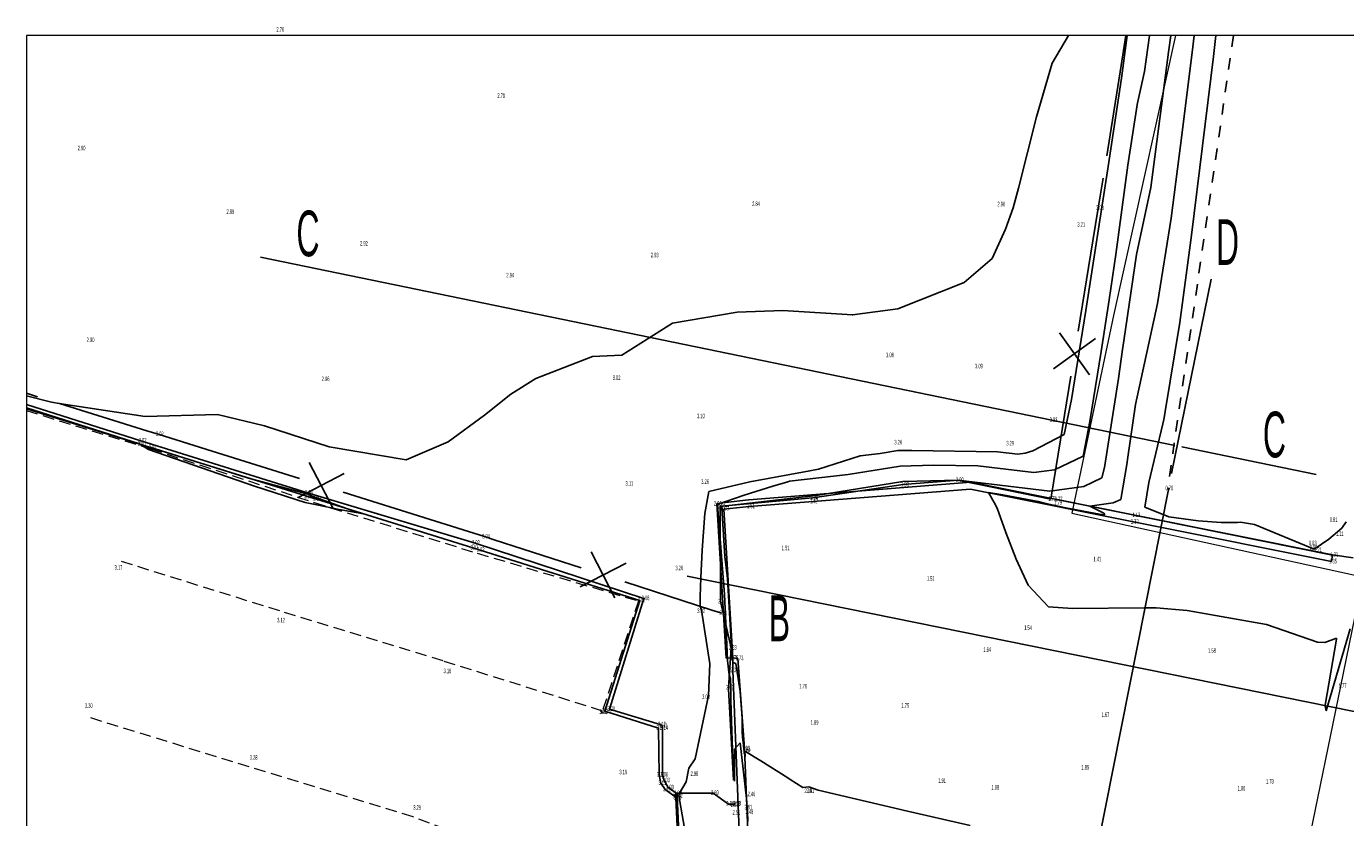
# Model space of a CAD drawing. Extents: x -154 to 271, y -55 to 278.
# Tile 5 of 9: x -70 to -12, y 129 to 164. Entities that reach past the tile are written whole.
import ezdxf
from ezdxf.enums import TextEntityAlignment as Align

# ---------------------------------------------------------------- set-up
doc = ezdxf.new("R2010")
doc.units = 0
doc.header["$PDSIZE"] = 0.2
doc.linetypes.add('DASHED', pattern=[0.75, 0.5, -0.25])
doc.linetypes.add('DASHED0', pattern=[1, 0.5, -0.5])
doc.layers.add('A1_VPM', color=7, linetype='Continuous')
doc.layers.add('INSET', color=7, linetype='Continuous')
doc.styles.add('Arial Narrow', font='arial.ttf', dxfattribs={"height": 1})

msp = doc.modelspace()

# ---------------------------------------------------------------- linework, layer by layer
at = {"layer": 'A1_VPM', "color": 7, "lineweight": 18}
for p, q in [((37.252, 163.302), (-70.143, 163.302)), ((-70.143, 163.302), (-70.143, 72.295))]:
    msp.add_line(p, q, dxfattribs=at)
at = {"layer": 'INSET', "color": 1, "lineweight": 25}
for p, q in [((-25.277, 162.09, 3), (-24.566, 163.302, 3)), ((-21.999, 163.302, 3), (-22.246, 161.44, 3)), ((-20.096, 163.302, 2), (-20.19, 162.565, 2)), ((-18.12, 163.302, 1), (-18.229, 162.384, 1)), ((-20.19, 162.565, 2), (-20.957, 156.654, 2)), ((-18.229, 162.384, 1), (-18.703, 158.475, 1)), ((-25.971, 159.743, 3), (-25.277, 162.09, 3)), ((-22.246, 161.44, 3), (-22.823, 157.57, 3)), ((-26.754, 156.626, 3), (-25.971, 159.743, 3)), ((-18.703, 158.475, 1), (-19.19, 154.568, 1)), ((-22.823, 157.57, 3), (-23.802, 151.272, 3)), ((-26.989, 155.756, 3), (-26.754, 156.626, 3)), ((-20.957, 156.654, 2), (-21.597, 153.724, 2)), ((-27.316, 154.829, 3), (-26.989, 155.756, 3)), ((-27.904, 153.546, 3), (-27.316, 154.829, 3)), ((-19.19, 154.568, 1), (-19.698, 150.742, 1)), ((-29.135, 152.49, 3), (-27.904, 153.546, 3)), ((-21.597, 153.724, 2), (-22.146, 149.947, 2)), ((-32.022, 151.343, 3), (-29.135, 152.49, 3)), ((-41.883, 150.711, 3), (-39.062, 151.194, 3)), ((-39.062, 151.194, 3), (-37.065, 151.27, 3)), ((-37.065, 151.27, 3), (-34.014, 151.078, 3)), ((-34.013, 151.078, 3), (-32.022, 151.343, 3)), ((-23.802, 151.272, 3), (-24.427, 147.377, 3)), ((-44.093, 149.314, 3), (-41.883, 150.711, 3)), ((-19.698, 150.742, 1), (-20.334, 146.854, 1)), ((-22.196, 149.562, 2), (-22.379, 148.294, 2)), ((-22.146, 149.947, 2), (-22.196, 149.562, 2)), ((-47.861, 148.3, 3), (-45.385, 149.26, 3)), ((-45.385, 149.26, 3), (-44.093, 149.314, 3)), ((-48.956, 147.614, 3), (-47.861, 148.3, 3)), ((-22.379, 148.294, 2), (-22.997, 144.399, 2)), ((-70.143, 147.532, 3), (-69.05, 147.268, 3)), ((-69.05, 147.268, 3), (-68.703, 147.201, 3)), ((-68.703, 147.201, 3), (-64.954, 146.629, 3)), ((-50.101, 146.693, 3), (-48.956, 147.614, 3)), ((-24.427, 147.377, 3), (-24.747, 145.842, 3)), ((-65.199, 145.433, 3), (-70.143, 147.018, 3)), ((-70.143, 146.968, 3), (-65.733, 145.597, 3)), ((-64.954, 146.629, 3), (-64.953, 146.629, 3)), ((-64.953, 146.629, 3), (-61.789, 146.72, 3)), ((-61.789, 146.72, 3), (-61.784, 146.72, 3)), ((-61.784, 146.72, 3), (-59.729, 146.226, 3)), ((-51.698, 145.522, 3), (-50.101, 146.693, 3)), ((-20.381, 146.579, 1), (-20.395, 146.503, 1)), ((-20.334, 146.854, 1), (-20.381, 146.579, 1)), ((-59.729, 146.226, 3), (-56.905, 145.308, 3)), ((-20.437, 146.308, 1), (-21.049, 143.748, 1)), ((-20.395, 146.503, 1), (-20.437, 146.308, 1)), ((-65.733, 145.597, 3), (-65.199, 145.433, 3)), ((-64.795, 145.189, 3), (-65.149, 145.417, 3)), ((-65.149, 145.417, 3), (-64.741, 145.291, 3)), ((-53.539, 144.741, 3), (-51.698, 145.522, 3)), ((-24.747, 145.842, 3), (-26.123, 145.133, 3)), ((-60.165, 143.584, 3), (-64.795, 145.189, 3)), ((-64.741, 145.291, 3), (-60.798, 144.055, 3)), ((-56.905, 145.308, 3), (-53.539, 144.741, 3)), ((-33.68, 144.915, 3), (-35.503, 144.332, 3)), ((-32.808, 145.017, 3), (-33.68, 144.915, 3)), ((-32.029, 145.143, 3), (-32.808, 145.017, 3)), ((-31.531, 145.154, 3), (-32.029, 145.143, 3)), ((-31.415, 145.154, 3), (-31.531, 145.154, 3)), ((-27.676, 145.092, 3), (-31.415, 145.154, 3)), ((-26.786, 144.986, 3), (-27.676, 145.092, 3)), ((-26.455, 145.032, 3), (-26.786, 144.986, 3)), ((-26.123, 145.133, 3), (-26.455, 145.032, 3)), ((-35.871, 144.257, 3), (-38.497, 143.775, 3)), ((-35.503, 144.332, 3), (-35.871, 144.257, 3)), ((-22.997, 144.399, 2), (-23.102, 143.955, 2)), ((-60.798, 144.055, 3), (-60.431, 143.938, 3)), ((-60.43, 143.938, 3), (-60.427, 143.937, 3)), ((-60.427, 143.937, 3), (-57.879, 143.249, 3)), ((-38.497, 143.775, 3), (-40.292, 143.352, 3)), ((-31.815, 143.793, 2), (-35.603, 143.182, 2)), ((-29.393, 143.849, 2), (-31.815, 143.793, 2)), ((-29.39, 143.848, 2), (-29.393, 143.849, 2)), ((-25.386, 143.371, 2), (-29.39, 143.848, 2)), ((-23.102, 143.955, 2), (-23.896, 143.578, 2)), ((-21.049, 143.748, 1), (-21.231, 142.671, 1)), ((-57.947, 142.874, 3), (-60.165, 143.584, 3)), ((-57.879, 143.249, 3), (-57.867, 143.245, 3)), ((-57.867, 143.245, 3), (-57.683, 143.165, 3)), ((-57.683, 143.165, 3), (-56.145, 142.608, 3)), ((-40.292, 143.352, 3), (-40.469, 142.386, 3)), ((-35.603, 143.182, 2), (-39.41, 142.739, 2)), ((-23.896, 143.578, 2), (-25.386, 143.371, 2)), ((-57.44, 142.768, 3), (-57.947, 142.874, 3)), ((-56.459, 142.573, 3), (-57.44, 142.768, 3)), ((-55.476, 142.391, 3), (-56.459, 142.573, 3)), ((-56.145, 142.608, 3), (-55.476, 142.391, 3)), ((-39.41, 142.739, 2), (-39.798, 142.699, 2)), ((-39.798, 142.699, 2), (-39.73, 142.638, 2)), ((-39.73, 142.638, 2), (-39.591, 140.51, 2)), ((-21.231, 142.671, 1), (-20.179, 142.241, 1)), ((-40.469, 142.386, 3), (-40.582, 140.784, 3)), ((-20.179, 142.241, 1), (-18.898, 142.077, 1)), ((-18.898, 142.077, 1), (-17.894, 142.002, 1)), ((-17.894, 142.002, 1), (-17.171, 142, 1)), ((-17.171, 142, 1), (-17.035, 142.008, 1)), ((-17.035, 142.008, 1), (-16.427, 141.912, 1)), ((-12.617, 141.754, 1), (-12.425, 142.031, 1)), ((-16.427, 141.912, 1), (-13.826, 140.835, 1)), ((-13.176, 141.275, 1), (-12.617, 141.754, 1)), ((-13.826, 140.835, 1), (-13.176, 141.275, 1)), ((-40.582, 140.784, 3), (-40.651, 139.575, 3)), ((-39.591, 140.51, 2), (-39.482, 139.544, 2)), ((-40.651, 139.575, 3), (-40.679, 138.763, 3)), ((-39.482, 139.544, 2), (-39.482, 139.54, 2)), ((-39.482, 139.54, 2), (-39.286, 136.303, 2)), ((-40.679, 138.763, 3), (-40.67, 138.346, 3)), ((-40.67, 138.346, 3), (-40.67, 138.341, 3)), ((-40.67, 138.341, 3), (-40.61, 138.159, 3)), ((-40.61, 138.159, 3), (-40.246, 135.821, 3)), ((-39.286, 136.303, 2), (-39.25, 135.868, 2)), ((-40.246, 135.821, 3), (-40.306, 134.428, 3)), ((-39.25, 135.868, 2), (-39.12, 135.833, 2)), ((-39.12, 135.833, 2), (-38.923, 134.599, 2)), ((-38.923, 134.599, 2), (-38.843, 133.437, 2)), ((-40.306, 134.428, 3), (-40.897, 131.664, 3)), ((-38.843, 133.437, 2), (-38.832, 132.799, 2)), ((-38.832, 132.799, 2), (-38.833, 132.772, 2)), ((-38.833, 132.772, 2), (-38.828, 132.717, 2)), ((-38.828, 132.717, 2), (-38.816, 132.614, 2)), ((-38.816, 132.614, 2), (-38.723, 131.793, 2)), ((-40.897, 131.664, 3), (-41.167, 131.25, 3)), ((-38.723, 131.793, 2), (-38.715, 131.706, 2)), ((-38.702, 131.796, 2), (-38.716, 131.993, 2)), ((-38.716, 131.993, 2), (-38.027, 131.578, 2)), ((-38.715, 131.706, 2), (-38.702, 131.796, 2)), ((-38.027, 131.578, 2), (-36.839, 130.83, 2)), ((-41.167, 131.25, 3), (-41.292, 130.65, 3)), ((-41.292, 130.65, 3), (-41.582, 130.153, 3)), ((-36.839, 130.83, 2), (-36.741, 130.762, 2)), ((-36.741, 130.762, 2), (-36.179, 130.411, 2)), ((-36.179, 130.411, 2), (-35.918, 130.429, 2)), ((-35.918, 130.429, 2), (-35.512, 130.282, 2)), ((-41.582, 130.153, 3), (-41.602, 130.039, 3)), ((-41.602, 130.039, 3), (-41.221, 127.877, 3)), ((-35.512, 130.282, 2), (-31.912, 129.444, 2)), ((-31.912, 129.444, 2), (-31.798, 129.421, 2)), ((-31.798, 129.421, 2), (-28.872, 128.743, 2))]:
    msp.add_line(p, q, dxfattribs=at)
at = {"layer": 'INSET', "color": 7, "lineweight": 18}
for p, q in [((-19.883, 163.302), (-22.597, 151.046)), ((-22.597, 151.046), (-24.419, 142.412)), ((-24.419, 142.412), (-3, 137.711))]:
    msp.add_line(p, q, dxfattribs=at)
at = {"layer": 'INSET', "color": 216, "lineweight": 25}
for p, q in [((-22.263, 161.992, 3.005), (-22.054, 163.302, 2.988)), ((-22.263, 161.992, 3.065), (-22.895, 158.043, 2.988)), ((-23.053, 157.055, 3.067), (-23.262, 155.745, 2.988)), ((-23.053, 157.055, 3.103), (-23.053, 157.055, 2.988)), ((-23.496, 154.317, 2.93), (-23.262, 155.745, 3.084)), ((-23.496, 154.317, 2.536), (-24.141, 150.37, 3.084)), ((-23.384, 150.043, 2.553), (-25.221, 148.722, 3.084)), ((-24.963, 150.301, 2.553), (-23.642, 148.464, 3.084)), ((-24.464, 148.396, 1.715), (-25.109, 144.448, 3.084)), ((-69.651, 147.496, 2.981), (-70.143, 147.649, 3.024)), ((-69.651, 147.496, 2.968), (-69.651, 147.496, 3.024)), ((-64.877, 146.01, 2.986), (-68.696, 147.198, 3.024)), ((-64.877, 146.01, 3.02), (-64.385, 145.857, 3.024)), ((-62.019, 145.115, 3.027), (-64.385, 145.857, 3.041)), ((-58.203, 143.918, 3.024), (-62.019, 145.115, 3.041)), ((-62.019, 145.115, 3.017), (-62.019, 145.115, 3.041)), ((-56.724, 142.616, 3.035), (-57.772, 144.621, 3.041)), ((-25.109, 144.448, 1.869), (-25.342, 143.02, 3.084)), ((-25.109, 144.448, 1.167), (-25.109, 144.448, 3.084)), ((-56.246, 144.143, 3.035), (-58.251, 143.095, 3.041)), ((-29.391, 143.847, 1.831), (-31.793, 143.655, 1.999)), ((-29.261, 143.821, 2.059), (-29.391, 143.847, 1.715)), ((-25.342, 143.02, 1.99), (-29.261, 143.821, 1.715)), ((-52.478, 142.122, 3.034), (-56.294, 143.319, 3.041)), ((-31.793, 143.655, 1.944), (-35.752, 143.08, 1.898)), ((-39.742, 142.708, 2.02), (-39.802, 142.702, 1.944)), ((-39.802, 142.702, 2.818), (-39.79, 138.702, 2.006)), ((-35.759, 143.079, 2.005), (-39.742, 142.708, 1.944)), ((-35.752, 143.08, 1.955), (-35.759, 143.079, 1.898)), ((-52.478, 142.122, 3.038), (-50.111, 141.38, 3.041)), ((-49.68, 141.241, 3.032), (-50.111, 141.38, 2.814)), ((-45.873, 140.011, 3.041), (-49.68, 141.241, 2.814)), ((-49.68, 141.241, 3.132), (-49.68, 141.241, 2.814)), ((-43.915, 140.218, 2.918), (-45.929, 139.188, 2.814)), ((-44.407, 138.696, 2.918), (-45.437, 140.71, 2.814)), ((-40.164, 138.166, 2.905), (-43.97, 139.396, 2.814)), ((-39.79, 138.702, 3.021), (-39.789, 138.535, 2.006)), ((-39.789, 138.535, 1.644), (-39.32, 136.516, 2.852)), ((-40.164, 138.166, 2.823), (-39.732, 138.026, 2.814)), ((-39.32, 136.516, 3.15), (-39.442, 134.772, 2.226)), ((-39.44, 134.724, 2.629), (-39.442, 134.772, 2.63)), ((-39.44, 134.724, 2.546), (-39.214, 130.73, 2.63)), ((-39.157, 129.732, 2.526), (-39.154, 129.683, 2.63)), ((-39.157, 129.732, 2.504), (-39.157, 129.732, 2.63))]:
    msp.add_line(p, q, dxfattribs=at)
at = {"layer": 'INSET', "color": 3, "lineweight": 25}
for p, q in [((-21.239, 161.729, 2.5), (-21.023, 163.302, 2.5)), ((-19.134, 162.806, 1.5), (-19.075, 163.302, 1.5)), ((-19.594, 159.056, 1.5), (-19.134, 162.806, 1.5)), ((-21.555, 160.282, 2.5), (-21.24, 161.725, 2.5)), ((-21.24, 161.725, 2.5), (-21.239, 161.729, 2.5)), ((-21.972, 157.633, 2.5), (-21.558, 160.261, 2.5)), ((-21.558, 160.261, 2.5), (-21.555, 160.282, 2.5)), ((-20.074, 155.309, 1.5), (-19.594, 159.056, 1.5)), ((-22.499, 153.728, 2.5), (-21.972, 157.633, 2.5)), ((-20.676, 151.578, 1.5), (-20.074, 155.309, 1.5)), ((-22.787, 151.731, 2.5), (-22.499, 153.728, 2.5)), ((-23.138, 149.474, 2.5), (-22.787, 151.731, 2.5)), ((-21.639, 147.166, 1.5), (-20.676, 151.577, 1.5)), ((-20.676, 151.577, 1.5), (-20.676, 151.578, 1.5)), ((-23.379, 147.946, 2.5), (-23.138, 149.474, 2.5)), ((-23.626, 146.418, 2.5), (-23.379, 147.946, 2.5)), ((-21.972, 144.857, 1.5), (-21.639, 147.166, 1.5)), ((-23.924, 144.898, 2.5), (-23.626, 146.418, 2.5)), ((-25.175, 144.305, 2.5), (-23.924, 144.898, 2.5)), ((-22.02, 144.537, 1.5), (-21.972, 144.857, 1.5)), ((-34.206, 144.099, 2.5), (-31.922, 144.468, 2.5)), ((-31.922, 144.468, 2.5), (-30.462, 144.501, 2.5)), ((-30.462, 144.501, 2.5), (-28.533, 144.47, 2.5)), ((-28.533, 144.47, 2.5), (-26.086, 144.179, 2.5)), ((-26.086, 144.179, 2.5), (-25.175, 144.305, 2.5)), ((-22.279, 143.011, 1.5), (-22.02, 144.537, 1.5)), ((-37.492, 143.586, 2.5), (-36.842, 143.781, 2.5)), ((-36.842, 143.781, 2.5), (-36.76, 143.802, 2.5)), ((-36.76, 143.802, 2.5), (-34.206, 144.099, 2.5)), ((-39.934, 142.787, 2.5), (-38.75, 143.191, 2.5)), ((-38.75, 143.191, 2.5), (-37.492, 143.586, 2.5)), ((-27.812, 142.879, 1.5), (-28.07, 143.307, 1.5)), ((-28.07, 143.307, 1.5), (-27.439, 143.214, 1.5)), ((-27.439, 143.214, 1.5), (-25.894, 142.919, 1.5)), ((-39.917, 142.771, 2.5), (-39.934, 142.787, 2.5)), ((-39.615, 138.854, 2.5), (-39.917, 142.771, 2.5)), ((-27.678, 142.622, 1.5), (-27.812, 142.879, 1.5)), ((-27.303, 141.562, 1.5), (-27.678, 142.622, 1.5)), ((-25.894, 142.919, 1.5), (-25.553, 142.827, 1.5)), ((-25.553, 142.827, 1.5), (-24.676, 142.638, 1.5)), ((-24.676, 142.638, 1.5), (-23.216, 142.368, 1.5)), ((-23.627, 142.711, 1.5), (-22.617, 142.851, 1.5)), ((-23.025, 142.408, 1.5), (-23.627, 142.711, 1.5)), ((-22.617, 142.851, 1.5), (-22.279, 143.011, 1.5)), ((-23.216, 142.368, 1.5), (-22.975, 142.335, 1.5)), ((-22.975, 142.335, 1.5), (-23.025, 142.408, 1.5)), ((-26.849, 140.393, 1.5), (-27.303, 141.562, 1.5)), ((-26.332, 139.255, 1.5), (-26.849, 140.393, 1.5)), ((-25.441, 138.313, 1.5), (-26.332, 139.255, 1.5)), ((-39.498, 136.342, 2.5), (-39.615, 138.854, 2.5)), ((-24.385, 138.229, 1.5), (-25.441, 138.313, 1.5)), ((-21.256, 138.267, 1.5), (-24.385, 138.229, 1.5)), ((-20.724, 138.261, 1.5), (-21.256, 138.267, 1.5)), ((-19.371, 138.145, 1.5), (-20.724, 138.261, 1.5)), ((-15.906, 137.541, 1.5), (-19.371, 138.145, 1.5)), ((-13.675, 136.756, 1.5), (-15.906, 137.541, 1.5)), ((-12.243, 137.345, 1.5), (-13.295, 133.765, 1.5)), ((-13.357, 136.745, 1.5), (-13.675, 136.756, 1.5)), ((-12.839, 136.942, 1.5), (-13.357, 136.745, 1.5)), ((-13.338, 134.004, 1.5), (-12.846, 136.888, 1.5)), ((-12.846, 136.888, 1.5), (-12.839, 136.942, 1.5)), ((-39.473, 135.956, 2.5), (-39.498, 136.342, 2.5)), ((-39.403, 135.334, 2.5), (-39.473, 135.956, 2.5)), ((-39.343, 135.163, 2.5), (-39.403, 135.334, 2.5)), ((-39.328, 134.767, 2.5), (-39.343, 135.163, 2.5)), ((-39.334, 134.224, 2.5), (-39.33, 134.759, 2.5)), ((-39.33, 134.759, 2.5), (-39.328, 134.767, 2.5)), ((-39.294, 132.873, 2.5), (-39.334, 134.224, 2.5)), ((-13.332, 133.964, 1.5), (-13.338, 134.004, 1.5)), ((-13.295, 133.765, 1.5), (-13.332, 133.964, 1.5)), ((-39.224, 131.271, 2.5), (-39.294, 132.873, 2.5)), ((-38.928, 132.358, 2.5), (-39.175, 132.089, 2.5)), ((-38.654, 129.931, 2.5), (-38.928, 132.358, 2.5)), ((-39.175, 132.089, 2.5), (-39.171, 130.685, 2.5)), ((-39.171, 130.685, 2.5), (-39.224, 131.271, 2.5)), ((-38.599, 129.347, 2.5), (-38.654, 129.931, 2.5)), ((-38.586, 128.934, 2.5), (-38.599, 129.347, 2.5))]:
    msp.add_line(p, q, dxfattribs=at)
at = {"layer": 'INSET', "color": 5, "linetype": 'DASHED0', "lineweight": 25}
msp.add_line((-17.347, 163.302, 0.354), (-20.227, 143.488, 0.703), dxfattribs=at)
at = {"layer": 'INSET', "color": 170, "lineweight": 25}
for p, q in [((-59.907, 153.608, 3.096), (-19.92, 145.371)), ((-20.061, 144.135), (-18.324, 152.641)), ((-19.615, 145.308), (-13.735, 144.097)), ((-20.178, 143.509, 0.703), (-28.633, 100.807)), ((-2.89, 131.862), (-41.239, 139.643, 1.54))]:
    msp.add_line(p, q, dxfattribs=at)
at = {"layer": 'INSET', "color": 252, "lineweight": 25}
for p, q in [((-70.143, 147.157, 3.016), (-65.134, 145.575, 3.02)), ((-65.134, 145.575, 3.02), (-57.855, 143.3, 3.003)), ((-28.831, 143.756, 1.417), (-38.551, 142.988, 1.509)), ((-28.831, 143.756, 1.329), (-13.012, 140.573, 1.346)), ((-57.855, 143.3, 3.003), (-50.557, 141.103, 3.023)), ((-28.849, 143.463, 1.417), (-38.528, 142.699, 1.509)), ((-28.849, 143.463, 1.329), (-13.069, 140.288, 1.346)), ((-39.951, 142.835, 1.773), (-38.56, 142.988, 1.509)), ((-39.951, 142.835, 1.773), (-39.539, 136.063, 1.764)), ((-39.644, 142.577, 1.773), (-38.528, 142.699, 1.509)), ((-39.249, 136.08, 1.764), (-39.644, 142.577, 1.773)), ((-21.67, 142.313, 1.13), (-25.066, 143.003, 1.772)), ((-13.013, 140.58, 1.21), (-21.67, 142.313, 1.13)), ((-50.557, 141.103, 3.023), (-43.137, 138.68, 3.082)), ((-13.069, 140.288, 1.346), (-13.013, 140.58, 1.21)), ((-12.12, 140.457, 1.238), (-13.013, 140.58, 1.21)), ((-43.137, 138.68, 3.082), (-44.639, 133.838, 3.203)), ((-39.249, 136.08, 1.764), (-39.539, 136.063, 1.764)), ((-39.25, 135.527, 2.379), (-39.249, 136.08, 1.764)), ((-39.026, 136.052, 1.729), (-39.249, 136.08, 1.764)), ((-38.736, 132.109, 1.918), (-39.026, 136.052, 1.729)), ((-38.745, 122.917, 2.944), (-39.25, 135.527, 2.379)), ((-44.639, 133.838, 3.203), (-42.418, 133.161, 3.122)), ((-42.418, 133.161, 3.122), (-42.338, 133.095, 3.109)), ((-42.338, 133.095, 3.109), (-42.317, 133.003, 3.136)), ((-42.317, 133.003, 3.136), (-42.319, 130.965, 3.06)), ((-38.363, 122.593, 2.577), (-38.736, 132.109, 1.918)), ((-42.319, 130.965, 3.06), (-42.242, 130.716, 3.032)), ((-42.242, 130.716, 3.032), (-42.071, 130.406, 3.03)), ((-42.071, 130.406, 3.03), (-41.719, 130.152, 3.029)), ((-41.719, 130.152, 3.029), (-41.784, 130.009, 3.049)), ((-41.719, 130.152, 3.029), (-40.106, 130.158, 2.689)), ((-41.719, 130.152, 3.029), (-41.683, 130.032, 3.017)), ((-41.683, 130.032, 3.017), (-41.528, 126.479, 3.095)), ((-40.106, 130.158, 2.689), (-39.434, 129.675, 2.58)), ((-39.434, 129.675, 2.58), (-39.154, 129.683, 2.525))]:
    msp.add_line(p, q, dxfattribs=at)
at = {"layer": 'INSET', "color": 20, "lineweight": 25}
for p, q in [((-65.177, 145.426, 3), (-70.143, 146.974, 2.992)), ((-50.619, 140.892, 3.012), (-65.177, 145.426, 3)), ((-43.314, 138.588, 3.07), (-50.619, 140.892, 3.012)), ((-44.837, 133.746, 3.148), (-43.314, 138.588, 3.07)), ((-42.491, 133.006, 3.172), (-44.837, 133.746, 3.148)), ((-42.472, 130.959, 3.146), (-42.491, 133.006, 3.172)), ((-42.401, 130.599, 3.111), (-42.472, 130.959, 3.146)), ((-42.203, 130.316, 3.121), (-42.401, 130.599, 3.111)), ((-41.784, 130.009, 3.049), (-42.203, 130.316, 3.121)), ((-41.784, 130.009, 3.049), (-41.732, 129.935, 3.036)), ((-41.732, 129.935, 3.036), (-41.617, 127.34, 3.063))]:
    msp.add_line(p, q, dxfattribs=at)
at = {"layer": 'INSET', "color": 3, "linetype": 'DASHED', "lineweight": 15}
for p, q in [((-70.143, 146.891, 5.346), (-64.705, 145.225, 5.388)), ((-64.705, 145.225, 5.388), (-57.552, 142.868, 5.117)), ((-57.552, 142.868, 5.117), (-50.423, 140.655, 5.152)), ((-59.063, 138.129, 5.467), (-66.167, 140.349, 5.354)), ((-50.423, 140.655, 5.152), (-43.37, 138.563, 5.524)), ((-43.37, 138.563, 5.524), (-44.949, 133.752, 5.532)), ((-51.919, 135.941, 5.53), (-59.063, 138.129, 5.467)), ((-44.949, 133.752, 5.532), (-51.919, 135.941, 5.53)), ((-60.396, 131.305, 5.515), (-67.538, 133.513, 5.521)), ((-53.225, 129.118, 5.496), (-60.396, 131.305, 5.515)), ((-46.21, 126.442, 5.542), (-53.225, 129.118, 5.496))]:
    msp.add_line(p, q, dxfattribs=at)
at = {"layer": 'INSET', "color": 6, "lineweight": 15}
for p, q in [((-25.293, 146.475, 6.162), (-25.294, 146.475)), ((-19.953, 145.375, 6.162), (-19.953, 145.375))]:
    msp.add_line(p, q, dxfattribs=at)
at = {"layer": 'INSET', "color": 216, "lineweight": 15}
for p, q in [((-12.651, 134.835, 1.774), (-10.505, 145.389, 1.237)), ((-18.781, 104.981, 3.231), (-12.651, 134.835, 1.774))]:
    msp.add_line(p, q, dxfattribs=at)
at = {"layer": 'INSET', "color": 1, "lineweight": 0}
for p in [(-34.013, 151.078, 3), (-60.43, 143.938, 3)]:
    msp.add_point(p, dxfattribs=at)
at = {"layer": 'INSET', "color": 252, "lineweight": 0}
for p in [(-65.177, 145.426, 3), (-65.177, 145.426, 3), (-65.134, 145.575, 3.02), (-65.134, 145.575, 3.02), (-64.692, 145.283, 3.01), (-64.692, 145.283, 3.01), (-57.889, 143.135, 2.994), (-57.889, 143.135, 2.994), (-57.855, 143.3, 3.003), (-57.855, 143.3, 3.003), (-57.512, 143.032, 2.997), (-57.512, 143.032, 2.997), (-50.619, 140.892, 3.012), (-50.619, 140.892, 3.012), (-50.557, 141.103, 3.023), (-50.557, 141.103, 3.023), (-50.349, 140.799, 3.022), (-50.349, 140.799, 3.022), (-43.314, 138.588, 3.07), (-43.314, 138.588, 3.07), (-43.137, 138.68, 3.082), (-43.137, 138.68, 3.082), (-44.989, 133.698, 3.151), (-44.989, 133.698, 3.151), (-44.964, 133.694, 3.155), (-44.964, 133.694, 3.155), (-44.837, 133.746, 3.148), (-44.837, 133.746, 3.148), (-44.639, 133.838, 3.203), (-44.639, 133.838, 3.203), (-42.491, 133.006, 3.172), (-42.491, 133.006, 3.172), (-42.418, 133.161, 3.122), (-42.418, 133.161, 3.122), (-42.338, 133.095, 3.109), (-42.338, 133.095, 3.109), (-42.317, 133.003, 3.136), (-42.317, 133.003, 3.136), (-42.472, 130.959, 3.146), (-42.472, 130.959, 3.146), (-42.401, 130.599, 3.111), (-42.401, 130.599, 3.111), (-42.319, 130.965, 3.06), (-42.319, 130.965, 3.06), (-42.242, 130.716, 3.032), (-42.242, 130.716, 3.032), (-42.071, 130.406, 3.03), (-42.071, 130.406, 3.03), (-42.203, 130.316, 3.121), (-42.203, 130.316, 3.121), (-41.784, 130.009, 3.049), (-41.784, 130.009, 3.049), (-41.732, 129.935, 3.036), (-41.732, 129.935, 3.036), (-41.719, 130.152, 3.029), (-41.719, 130.152, 3.029)]:
    msp.add_point(p, dxfattribs=at)

# ---------------------------------------------------------------- texts
at = {"layer": 'INSET', "color": 7, "style": 'Arial Narrow', "width": 0.5}
for s, p in [(' 2.76', (-59.062, 163.57)), (' 2.78', (-49.4, 160.67)), (' 2.90', (-67.756, 158.379)), (' 2.84', (-38.255, 155.942)), (' 2.96', (-27.528, 155.928)), (' 3.08', (-23.213, 155.766)), (' 2.89', (-61.246, 155.599)), (' 3.21', (-24.034, 155.033)), (' 2.92', (-55.406, 154.209)), (' 2.93', (-42.686, 153.699)), (' 2.94', (-49.006, 152.819)), (' 2.90', (-67.36, 149.989)), (' 3.06', (-32.395, 149.328)), (' 3.09', (-28.507, 148.839)), (' 2.96', (-57.081, 148.283)), (' 3.02', (-44.355, 148.335)), (' 3.10', (-40.665, 146.66)), (' 3.33', (-25.245, 146.491)), (' 3.02', (-64.336, 145.878)), (' 3.00', (-65.128, 145.447)), (' 3.00', (-65.128, 145.447)), (' 3.02', (-65.085, 145.596)), (' 3.02', (-65.085, 145.596)), (' 3.01', (-64.643, 145.304)), (' 3.01', (-64.643, 145.304)), (' 3.26', (-32.035, 145.513)), (' 3.29', (-27.137, 145.469)), (' 3.11', (-43.793, 143.706)), (' 3.26', (-40.484, 143.787)), (' 1.90', (-31.744, 143.676)), (' 2.00', (-29.342, 143.868)), (' 2.99', (-57.84, 143.156)), (' 2.99', (-57.84, 143.156)), (' 3.00', (-57.806, 143.321)), (' 3.00', (-57.806, 143.321)), (' 3.00', (-57.463, 143.053)), (' 3.00', (-57.463, 143.053)), (' 1.94', (-35.71, 143.1)), (' 1.72', (-25.293, 143.041)), (' 1.77', (-25.017, 143.024)), (' 0.70', (-20.178, 143.509)), (' 2.66', (-39.928, 142.835)), (' 2.01', (-39.753, 142.723)), (' 1.77', (-39.595, 142.598)), (' 1.51', (-38.479, 142.72)), (' 1.42', (-35.73, 142.937)), (' 1.79', (-25.041, 142.874)), (' 1.33', (-21.692, 142.054)), (' 1.13', (-21.621, 142.334)), (' 0.81', (-12.992, 142.122)), (' 3.04', (-50.062, 141.401)), (' 1.11', (-12.724, 141.512)), (' 3.01', (-50.57, 140.913)), (' 3.01', (-50.57, 140.913)), (' 3.02', (-50.508, 141.124)), (' 3.02', (-50.508, 141.124)), (' 3.02', (-50.3, 140.82)), (' 3.02', (-50.3, 140.82)), (' 1.51', (-36.959, 140.882)), (' 0.83', (-13.908, 141.103)), (' 0.80', (-13.87, 140.896)), (' 1.21', (-13.677, 140.813)), (' 1.41', (-23.326, 140.399)), (' 1.35', (-13.02, 140.309)), (' 1.21', (-12.964, 140.601)), (' 3.17', (-66.141, 140.033)), (' 3.20', (-41.61, 140.012)), (' 1.51', (-30.615, 139.549)), (' 3.07', (-43.265, 138.609)), (' 3.07', (-43.265, 138.609)), (' 3.08', (-43.088, 138.701)), (' 3.08', (-43.088, 138.701)), (' 2.85', (-39.74, 138.556)), (' 3.02', (-40.655, 138.137)), (' 2.81', (-39.683, 138.047)), (' 3.12', (-59.029, 137.728)), (' 1.54', (-26.359, 137.394)), (' 2.23', (-39.271, 136.537)), (' 1.76', (-39.2, 136.101)), (' 1.73', (-38.977, 136.073)), (' 1.64', (-28.146, 136.439)), (' 1.58', (-18.316, 136.399)), (' 3.16', (-51.753, 135.505)), (' 2.38', (-39.201, 135.548)), (' 3.08', (-40.443, 134.374)), (' 2.63', (-39.393, 134.793)), (' 1.76', (-36.195, 134.838)), (' 1.77', (-12.602, 134.856)), (' 3.30', (-67.439, 133.992)), (' 3.15', (-44.788, 133.767)), (' 3.15', (-44.788, 133.767)), (' 3.20', (-44.59, 133.859)), (' 3.20', (-44.59, 133.859)), (' 1.75', (-31.726, 133.997)), (' 3.15', (-44.94, 133.719)), (' 3.15', (-44.94, 133.719)), (' 3.16', (-44.915, 133.715)), (' 3.16', (-44.915, 133.715)), (' 3.12', (-42.369, 133.182)), (' 3.12', (-42.369, 133.182)), (' 1.89', (-35.696, 133.249)), (' 1.67', (-22.974, 133.59)), (' 3.17', (-42.442, 133.027)), (' 3.17', (-42.442, 133.027)), (' 3.11', (-42.289, 133.116)), (' 3.11', (-42.289, 133.116)), (' 3.14', (-42.268, 133.024)), (' 3.14', (-42.268, 133.024)), (' 1.92', (-38.687, 132.13)), (' 1.93', (-38.684, 132.082)), (' 3.28', (-60.229, 131.72)), (' 2.02', (-38.662, 131.997)), (' 3.19', (-44.061, 131.085)), (' 3.15', (-42.423, 130.98)), (' 3.15', (-42.423, 130.98)), (' 3.06', (-42.27, 130.986)), (' 3.06', (-42.27, 130.986)), (' 2.98', (-40.949, 131.013)), (' 1.85', (-23.856, 131.289)), (' 3.11', (-42.352, 130.62)), (' 3.11', (-42.352, 130.62)), (' 3.03', (-42.193, 130.737)), (' 3.03', (-42.193, 130.737)), (' 3.12', (-42.154, 130.337)), (' 3.12', (-42.154, 130.337)), (' 3.03', (-42.022, 130.427)), (' 3.03', (-42.022, 130.427)), (' 2.01', (-35.88, 130.271)), (' 1.91', (-30.116, 130.709)), (' 1.88', (-27.788, 130.414)), (' 1.80', (-17.026, 130.369)), (' 1.78', (-15.782, 130.676)), (' 3.05', (-41.735, 130.03)), (' 3.05', (-41.735, 130.03)), (' 3.04', (-41.683, 129.956)), (' 3.04', (-41.683, 129.956)), (' 3.03', (-41.67, 130.173)), (' 3.03', (-41.67, 130.173)), (' 3.02', (-41.634, 130.053)), (' 2.69', (-40.057, 130.179)), (' 2.58', (-39.385, 129.696)), (' 2.53', (-39.105, 129.704)), (' 2.58', (-39.073, 129.722)), (' 2.46', (-38.455, 130.124)), (' 2.09', (-35.969, 130.26)), (' 3.29', (-53.077, 129.534)), (' 2.53', (-39.192, 129.66)), (' 2.51', (-39.114, 129.322)), (' 2.61', (-38.59, 129.549)), (' 2.48', (-38.544, 129.341))]:
    msp.add_text(s, height=0.2, dxfattribs=at).set_placement(p, align=Align.MIDDLE)
at = {"layer": 'INSET', "color": 170, "style": 'Arial Narrow', "width": 0.5}
for s, p in [('C', (-58.332, 153.044)), ('D', (-18.116, 152.666)), ('C', (-16.062, 144.248)), ('B', (-37.676, 136.205))]:
    msp.add_text(s, height=2, dxfattribs=at).set_placement(p, align=Align.BOTTOM_LEFT)

doc.saveas('drawing.dxf')
